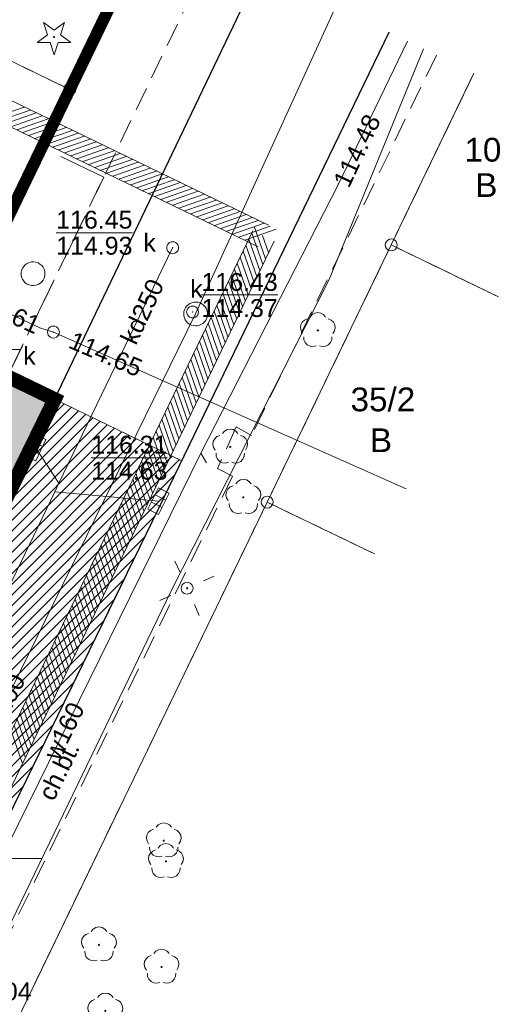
# Model space of a CAD drawing. Extents: x 6423319 to 6423678, y 5669680 to 5669855.
# Tile 27 of 29: x 6423402 to 6423422, y 5669744 to 5669785. Entities that reach past the tile are written whole.
import ezdxf
from ezdxf.enums import TextEntityAlignment as Align

# ---------------------------------------------------------------- set-up
doc = ezdxf.new("R2010")
doc.units = 0
doc.header["$PDSIZE"] = 0.75
for name, pattern in [('$0$OTWORY$0$HIDDEN', [0.375, 0.25, -0.125]), ('2 1', [3, 2, -1]), ('PRZER1-1', [2, 1, -1]), ('PRZER2-1', [3, 2, -1]), ('PRZER3-1', [4, 3, -1])]:
    doc.linetypes.add(name, pattern=pattern)
doc.layers.get('0').update_dxf_attribs({"linetype": 'CONTINUOUS', "lineweight": 13})
for name, color, linetype, lineweight, true_color in [('3 N1', 7, 'CONTINUOUS', 18, 0xe2e2e2), ('GESUZY', 7, 'PRZER1-1', 18, 0x008000), ('GESUZY_O', 7, 'PRZER1-1', 18, 0x008000), ('GSPRDI', 7, 'CONTINUOUS', 18, 0x008000), ('GSPRDL', 7, 'CONTINUOUS', 18, 0x008000), ('GULEPR', 1, 'CONTINUOUS', 18, 0xff0000), ('GULKPR', 7, 'CONTINUOUS', 18, 0x803300), ('GULKPR_O', 7, 'CONTINUOUS', 18, 0x803300), ('GULWPR', 5, 'CONTINUOUS', 18, 0x0000ff), ('GULWPR_O', 5, 'CONTINUOUS', 18, 0x0000ff), ('GUPKKS', 7, 'CONTINUOUS', 18, 0x803300)]:
    doc.layers.add(name, color=color, linetype=linetype, lineweight=lineweight, true_color=true_color)
for name, color, linetype, lineweight in [('3 UKŁAD 1 1', 151, 'CONTINUOUS', 9), ('_MPZP_linie rozgraniczające', 150, '$0$OTWORY$0$HIDDEN', 40), ('GEPPGD', 7, 'CONTINUOUS', 18), ('GESDZI_O', 7, 'CONTINUOUS', 18), ('GSLKOG', 7, 'CONTINUOUS', 35), ('GSLKRW', 7, 'CONTINUOUS', 25), ('GSSKOA', 7, 'PRZER3-1', 18), ('GSSKOD', 7, 'PRZER2-1', 18), ('GSSKOD_O', 7, 'PRZER2-1', 18), ('GSSZAD', 7, 'CONTINUOUS', 18), ('GUPELA', 7, 'CONTINUOUS', 18), ('GUPIKP', 7, 'CONTINUOUS', 18), ('GUPISN', 7, 'PRZER1-1', 18), ('GUPIWZ', 7, 'CONTINUOUS', 18), ('GUPIWZ_O', 7, 'CONTINUOUS', 18), ('GUPPRZ', 7, 'CONTINUOUS', 18), ('GUPPRZ_O', 7, 'CONTINUOUS', 18), ('GUSIKP', 7, 'CONTINUOUS', 18), ('mapa 1', 150, '$0$OTWORY$0$HIDDEN', 40), ('Z 2', 60, 'CONTINUOUS', 18), ('zakres', 6, 'CONTINUOUS', 50)]:
    doc.layers.add(name, color=color, linetype=linetype, lineweight=lineweight)
doc.layers.add('3 łąki', color=7, linetype='CONTINUOUS')
doc.layers.add('GESDZI', color=7, linetype='CONTINUOUS', lineweight=18, plot=False)
doc.styles.add('GEO-INFO', font='arial.ttf')

# ---------------------------------------------------------------- blocks, each defined once
blk = doc.blocks.new('OKRAG_PELNY')
at = {"color": 0}
blk.add_lwpolyline([(0, 0.5), (0.12941, 0.482963), (0.25, 0.433013), (0.353553, 0.353553), (0.433013, 0.25), (0.482963, 0.12941), (0.5, 0), (0.482963, -0.12941), (0.433013, -0.25), (0.353553, -0.353553), (0.25, -0.433013), (0.12941, -0.482963), (0, -0.5), (-0.12941, -0.482963), (-0.25, -0.433013), (-0.353553, -0.353553), (-0.433013, -0.25), (-0.482963, -0.12941), (-0.5, 0), (-0.482963, 0.12941), (-0.433013, 0.25), (-0.353553, 0.353553), (-0.25, 0.433013), (-0.12941, 0.482963)], close=True, dxfattribs=at)
blk = doc.blocks.new('EPPGS')
at = {"color": 0}
blk.add_lwpolyline([(0, 0.5), (0.154508, 0.475528), (0.293893, 0.404508), (0.404508, 0.293893), (0.475528, 0.154508), (0.5, 0), (0.475528, -0.154508), (0.404508, -0.293893), (0.293893, -0.404508), (0.154508, -0.475528), (0, -0.5), (-0.154508, -0.475528), (-0.293893, -0.404508), (-0.404508, -0.293893), (-0.475528, -0.154508), (-0.5, 0), (-0.475528, 0.154508), (-0.404508, 0.293893), (-0.293893, 0.404508), (-0.154508, 0.475528)], close=True, dxfattribs=at)
blk = doc.blocks.new('POINT')
at = {"color": 0}
blk.add_point((0, 0), dxfattribs=at)
blk = doc.blocks.new('SUUS05')
at = {"color": 0}
blk.add_lwpolyline([(0.5, -0.25), (-0.5, -0.25), (-0.5, 0.25), (0.5, 0.25)], close=True, dxfattribs=at)
for points in [[(-0.175, -0.25), (-0.175, 0.25)], [(0.175, -0.25), (0.175, 0.25)]]:
    blk.add_lwpolyline(points, dxfattribs=at)
blk = doc.blocks.new('SUEO')
blk.add_hatch(color=0).paths.add_polyline_path([(-0.002174, 0.089974), (0.023762, 0.086807), (0.042561, 0.0793), (0.060131, 0.066965), (0.076266, 0.047786), (0.086234, 0.025762), (0.089972, 0.002226), (0.088646, -0.015553), (0.081114, -0.038994), (0.066834, -0.060276), (0.049699, -0.075033), (0.027576, -0.085671), (0.004027, -0.08991), (-0.019639, -0.087831), (-0.040932, -0.080154), (-0.059082, -0.067892), (-0.073734, -0.051607), (-0.08374, -0.032979), (-0.089221, -0.011817), (-0.089063, 0.012951), (-0.082571, 0.035806), (-0.069528, 0.057148), (-0.048957, 0.075519), (-0.026898, 0.085887)])
at = {"color": 0}
for points in [[(-1.767767, 1.767767), (-1.06066, 1.06066)], [(1.767767, 1.767767), (1.06066, 1.06066)], [(-1.767767, -1.767767), (-1.06066, -1.06066)], [(1.767767, -1.767767), (1.06066, -1.06066)]]:
    blk.add_lwpolyline(points, dxfattribs=at)
blk = doc.blocks.new('KOLO')
blk.add_hatch(color=0).paths.add_polyline_path([(-0.5, 0), (-0.482963, -0.12941), (-0.433013, -0.25), (-0.353553, -0.353553), (-0.25, -0.433013), (-0.12941, -0.482963), (0, -0.5), (0.12941, -0.482963), (0.25, -0.433013), (0.353553, -0.353553), (0.433013, -0.25), (0.482963, -0.12941), (0.5, 0), (0.482963, 0.12941), (0.433013, 0.25), (0.353553, 0.353553), (0.25, 0.433013), (0.12941, 0.482963), (0, 0.5), (-0.12941, 0.482963), (-0.25, 0.433013), (-0.353553, 0.353553), (-0.433013, 0.25), (-0.482963, 0.12941)])
blk = doc.blocks.new('SPDLP')
blk.add_hatch(color=0).paths.add_polyline_path([(0, -0.09), (0.027812, -0.085595), (0.052901, -0.072812), (0.072812, -0.052901), (0.085595, -0.027812), (0.09, 0), (0.085595, 0.027812), (0.072812, 0.052901), (0.052901, 0.072812), (0.027812, 0.085595), (0, 0.09), (-0.027812, 0.085595), (-0.052901, 0.072812), (-0.072812, 0.052901), (-0.085595, 0.027812), (-0.09, 0), (-0.085595, -0.027812), (-0.072812, -0.052901), (-0.052901, -0.072812), (-0.027812, -0.085595)])
at = {"color": 0}
for points in [[(-1.271938, -0.268652), (-1.40916, -0.048001), (-1.462858, 0.20623), (-1.426585, 0.463525), (-1.304695, 0.693003), (-1.11182, 0.867117), (-0.871109, 0.964971)], [(-0.648554, 1.126667), (-0.481106, 1.325358), (-0.255912, 1.454989), (0, 1.5), (0.255912, 1.454989), (0.481106, 1.325358), (0.648554, 1.126667)], [(0.871109, 0.964971), (1.11182, 0.867117), (1.304695, 0.693003), (1.426585, 0.463525), (1.462858, 0.20623), (1.40916, -0.048001), (1.271938, -0.268652)], [(-0.137547, -1.292703), (-0.389802, -1.355024), (-0.648184, -1.327532), (-0.881678, -1.213525), (-1.062258, -1.026689), (-1.168249, -0.78945), (-1.186929, -0.530282)], [(1.186929, -0.530282), (1.168249, -0.78945), (1.062258, -1.026689), (0.881678, -1.213525), (0.648184, -1.327532), (0.389802, -1.355024), (0.137547, -1.292703)]]:
    blk.add_lwpolyline(points, dxfattribs=at)
blk = doc.blocks.new('SPDIP')
blk.add_hatch(color=0).paths.add_polyline_path([(0, -0.09), (0.027812, -0.085595), (0.052901, -0.072812), (0.072812, -0.052901), (0.085595, -0.027812), (0.09, 0), (0.085595, 0.027812), (0.072812, 0.052901), (0.052901, 0.072812), (0.027812, 0.085595), (0, 0.09), (-0.027812, 0.085595), (-0.052901, 0.072812), (-0.072812, 0.052901), (-0.085595, 0.027812), (-0.09, 0), (-0.085595, -0.027812), (-0.072812, -0.052901), (-0.052901, -0.072812), (-0.027812, -0.085595)])
at = {"color": 0}
blk.add_lwpolyline([(0.544942, 0.177062), (1.426676, -0.463555), (0.336792, -0.463555), (0, -1.500096), (-0.336792, -0.463555), (-1.426676, -0.463555), (-0.544942, 0.177062), (-0.881734, 1.213603), (0, 0.572986), (0.881734, 1.213603)], close=True, dxfattribs=at)
blk = doc.blocks.new('D_GSSZAD1')
at = {"color": 0}
blk.add_lwpolyline([(0.5, 0), (0.490964, 0.094626), (0.464184, 0.185831), (0.420627, 0.27032), (0.361867, 0.34504), (0.290028, 0.407288), (0.207708, 0.454816), (0.117879, 0.485906), (0.023791, 0.499434), (-0.071157, 0.494911), (-0.163534, 0.4725), (-0.25, 0.433013), (-0.32743, 0.377875), (-0.393027, 0.309079), (-0.444418, 0.229113), (-0.479746, 0.140866), (-0.497736, 0.047528), (-0.497736, -0.047528), (-0.479746, -0.140866), (-0.444418, -0.229113), (-0.393027, -0.309079), (-0.32743, -0.377875), (-0.25, -0.433013), (-0.163534, -0.4725), (-0.071157, -0.494911), (0.023791, -0.499434), (0.117879, -0.485906), (0.207708, -0.454816), (0.290028, -0.407288), (0.361867, -0.34504), (0.420627, -0.27032), (0.464184, -0.185831), (0.490964, -0.094626)], close=True, dxfattribs=at)
blk = doc.blocks.new('m1')
at = {"color": 7, "linetype": 'Continuous', "lineweight": 13, "flags": 128}
blk.add_lwpolyline([(47.5, 2.5), (52.5, 2.5)], dxfattribs=at)
at = {"layer": '_MPZP_linie rozgraniczające', "ltscale": 10, "const_width": 0.5}
blk.add_lwpolyline([(48.458, 24.025), (53.662, 34.819), (57.145, 42.032)], dxfattribs=at)
at = {"layer": 'GESDZI', "color": 7, "linetype": 'Continuous', "lineweight": 18}
for points in [[(39.138, 50.749), (35.656, 43.537), (53.662, 34.819)], [(57.145, 42.032), (53.662, 34.819), (48.451, 24.011), (15.687, -43.9), (5.264, -65.516), (4.825, -66.426)], [(53.662, 34.819), (57.145, 42.032)], [(61.953, 17.477), (67.164, 28.285), (70.641, 35.499)], [(70.641, 35.499), (67.164, 28.285), (71.674, 26.1)], [(67.164, 28.285), (61.953, 17.477), (66.464, 15.3)], [(71.674, 26.1), (67.164, 28.285)], [(66.464, 15.3), (61.953, 17.477), (23.417, -62.389)], [(23.417, -62.389), (61.953, 17.477)]]:
    blk.add_lwpolyline(points, dxfattribs=at)
blk.add_lwpolyline([(35.656, 43.537), (30.435, 32.729), (31.68, 32.13), (48.451, 24.011), (53.662, 34.819)], close=True, dxfattribs=at)
at = {"layer": 'GESUZY', "color": 96, "linetype": 'PRZER1-1', "lineweight": 18, "ltscale": 0.5, "true_color": 0x008000}
for points in [[(53.662, 34.819), (35.656, 43.537), (39.138, 50.749)], [(4.825, -66.426), (5.264, -65.516), (15.687, -43.9), (48.451, 24.011), (53.662, 34.819), (57.145, 42.032)], [(57.145, 42.032), (53.662, 34.819)], [(70.641, 35.499), (67.164, 28.285), (61.953, 17.477), (23.417, -62.389)], [(71.674, 26.1), (67.164, 28.285), (70.641, 35.499)], [(66.464, 15.3), (61.953, 17.477), (67.164, 28.285), (71.674, 26.1)], [(23.417, -62.389), (61.953, 17.477), (66.464, 15.3)]]:
    blk.add_lwpolyline(points, dxfattribs=at)
blk.add_lwpolyline([(48.451, 24.011), (31.68, 32.13), (30.435, 32.729), (35.656, 43.537), (53.662, 34.819)], close=True, dxfattribs=at)
at = {"layer": 'GSLKOG', "color": 7, "linetype": 'Continuous', "lineweight": 35}
blk.add_lwpolyline([(48.389, 23.842), (57.222, 41.995)], dxfattribs=at)
at = {"layer": 'GSLKRW', "color": 7, "linetype": 'Continuous', "lineweight": 25}
for points in [[(32.29, -20.82), (51.97, 19.61), (52.19, 20.06), (61.656, 39.848)], [(37.791, -23.035), (57.409, 17.222), (57.625, 17.68), (67.078, 37.224)]]:
    blk.add_lwpolyline(points, dxfattribs=at)
at = {"layer": 'GSSKOA', "color": 7, "linetype": 'PRZER3-1', "lineweight": 18, "ltscale": 0.5}
for points in [[(61.66, 39.847), (52.193, 20.055), (51.968, 19.608), (32.287, -20.818), (18.816, -48.128), (18.625, -48.557), (10.691, -64.962), (10.159, -65.975), (9.508, -67.314)], [(37.791, -23.035), (57.409, 17.222), (57.625, 17.68), (67.078, 37.224)]]:
    blk.add_lwpolyline(points, dxfattribs=at)
at = {"layer": 'GSSKOD', "color": 7, "linetype": 'PRZER2-1', "lineweight": 18, "ltscale": 0.5}
for points in [[(61.66, 39.847), (52.193, 20.055), (51.968, 19.608), (32.287, -20.818), (18.816, -48.128), (17.841, -47.706), (9.643, -49.978), (9.211, -50.952), (7.181, -50.058), (-3.747, -44.882), (-2.847, -42.971), (8.294, -48.241), (17.706, -45.625), (30.401, -19.645), (49.938, 20.443), (59.732, 40.78)], [(69.067, 36.261), (61.296, 20.276), (60.651, 20.633), (59.87, 18.893), (60.496, 18.565), (39.821, -23.829), (27.74, -48.676), (27.707, -48.598), (27.555, -48.206), (27.425, -47.806), (27.315, -47.401), (27.234, -47.009), (27.185, -46.612), (27.166, -46.212), (27.18, -45.812), (27.224, -45.415), (27.3, -45.022), (27.406, -44.636), (27.542, -44.26), (27.708, -43.895), (37.791, -23.035), (57.409, 17.222), (57.625, 17.68), (67.078, 37.224)]]:
    blk.add_lwpolyline(points, dxfattribs=at)
at = {"layer": 'GSSZAD', "color": 7, "linetype": 'PRZER2-1', "lineweight": 18}
blk.add_lwpolyline([(32.68, 30.77), (31.15, 30.38), (31.25, 29.5), (33.56, 28.36), (35.34, 24.97), (40.44, 23.5), (46.57, 21.03), (48.78, 20.54), (50.1, 21.5), (50.84, 22.32), (55.09, 31.13), (52.53, 32.36), (48.389, 23.842), (46.93, 24.06), (44.41, 25.18), (38.8, 27.57)], close=True, dxfattribs=at)
at = {"layer": 'GULEPR', "color": 1, "linetype": 'Continuous', "lineweight": 18, "true_color": 0xff0000}
blk.add_lwpolyline([(20.591, -63.389), (21.189, -61.898), (21.974, -61.528), (23.325, -58.934), (24.185, -57.284), (26.351, -52.67), (32.241, -40.3), (37.479, -28.922), (45.034, -13.721), (45.116, -13.582), (49.404, -4.633), (51.034, -0.523), (57.927, 13.746), (64.556, 26.827), (68.516, 36.528)], dxfattribs=at)
at = {"layer": 'GULKPR', "color": 36, "linetype": 'Continuous', "lineweight": 18, "true_color": 0x803300}
for points in [[(14.523, 42.576), (52.402, 24.797), (52.975, 24.622), (67.785, 18.039)], [(64.844, 38.305), (58.948, 25.384), (42.799, -7.524)], [(33.361, -22.971), (53.027, 17.915), (53.202, 18.273), (57.982, 28.166)], [(53.202, 18.273), (52.22, 19.765)], [(53.027, 17.915), (57.393, 17.512)]]:
    blk.add_lwpolyline(points, dxfattribs=at)
at = {"layer": 'GULWPR', "color": 5, "linetype": 'Continuous', "lineweight": 18, "true_color": 0x0000ff}
for points in [[(21.997, -57.147), (27.568, -45.524), (34.67, -30.538), (40.197, -19.194), (47.674, -3.812), (59.167, 19.531), (64.945, 30.843), (67.852, 36.849)], [(59.167, 19.531), (59.402, 19.128)]]:
    blk.add_lwpolyline(points, dxfattribs=at)
at = {"layer": 'GUPPRZ_O', "color": 36, "linetype": 'Continuous', "lineweight": 9, "true_color": 0x803300, "flags": 128}
for points in [[(53.09, 28.798), (56.293, 28.798)], [(59.193, 26.181), (62.397, 26.181)], [(48.38, 23.894), (51.583, 23.894)], [(54.563, 19.344), (57.766, 19.344)]]:
    blk.add_lwpolyline(points, dxfattribs=at)
at = {"layer": 'GUSIKP', "color": 36, "linetype": 'Continuous', "lineweight": 18, "true_color": 0x803300}
blk.add_lwpolyline([(58.948, 24.884, 0.566453), (59.389, 25.62, 1.76537)], format="xyb", close=True, dxfattribs=at)
at = {"layer": 'zakres', "color": 6, "linetype": 'Continuous', "lineweight": 0}
for p, q in [((62.015, 29.11), (27.323, 45.905)), ((61.579, 28.21), (26.888, 45.005)), ((50.425, 33.616), (51.747, 34.075)), ((50.677, 33.494), (51.999, 33.953)), ((50.929, 33.372), (52.251, 33.831)), ((51.181, 33.25), (52.503, 33.709)), ((51.433, 33.128), (52.755, 33.587)), ((51.685, 33.006), (53.007, 33.465)), ((51.937, 32.884), (53.259, 33.343)), ((52.189, 32.762), (53.511, 33.221)), ((52.441, 32.64), (53.764, 33.099)), ((52.693, 32.518), (54.016, 32.977)), ((52.945, 32.396), (54.268, 32.855)), ((53.197, 32.274), (54.52, 32.733)), ((53.449, 32.152), (54.772, 32.611)), ((53.701, 32.03), (55.024, 32.489)), ((53.953, 31.908), (55.276, 32.367)), ((54.205, 31.786), (55.528, 32.245)), ((54.457, 31.664), (55.78, 32.123)), ((54.709, 31.542), (56.032, 32.001)), ((54.961, 31.42), (56.284, 31.879)), ((55.213, 31.298), (56.536, 31.757)), ((55.465, 31.176), (56.788, 31.635)), ((55.717, 31.054), (57.04, 31.513)), ((55.969, 30.932), (57.292, 31.391)), ((56.221, 30.81), (57.544, 31.269)), ((56.473, 30.688), (57.796, 31.147)), ((56.725, 30.566), (58.048, 31.025)), ((56.977, 30.444), (58.3, 30.903)), ((57.23, 30.321), (58.552, 30.781)), ((57.482, 30.199), (58.804, 30.659)), ((57.734, 30.077), (59.056, 30.537)), ((57.986, 29.955), (59.308, 30.415)), ((58.238, 29.833), (59.56, 30.293)), ((58.49, 29.711), (59.812, 30.171)), ((58.742, 29.589), (60.064, 30.049)), ((58.994, 29.467), (60.316, 29.927)), ((59.246, 29.345), (60.568, 29.805)), ((59.498, 29.223), (60.82, 29.683)), ((59.75, 29.101), (61.072, 29.561)), ((60.002, 28.979), (61.324, 29.439)), ((60.254, 28.857), (61.576, 29.317)), ((60.506, 28.735), (61.828, 29.195)), ((60.758, 28.613), (62.08, 29.073)), ((61.887, 27.707), (61.425, 29.029)), ((22.455, -51.735), (61.347, 28.878)), ((61.01, 28.491), (62.332, 28.951)), ((61.765, 27.455), (61.304, 28.777)), ((62.009, 27.96), (61.757, 28.679)), ((23.355, -52.17), (62.247, 28.443)), ((61.522, 26.951), (61.06, 28.273)), ((61.644, 27.203), (61.182, 28.525)), ((61.279, 26.446), (60.817, 27.768)), ((61.4, 26.699), (60.939, 28.02)), ((61.157, 26.194), (60.695, 27.516)), ((60.914, 25.69), (60.452, 27.012)), ((61.035, 25.942), (60.574, 27.264)), ((60.67, 25.186), (60.209, 26.507)), ((60.792, 25.438), (60.33, 26.759)), ((60.549, 24.933), (60.087, 26.255)), ((60.305, 24.429), (59.844, 25.751)), ((60.427, 24.681), (59.965, 26.003)), ((60.062, 23.925), (59.6, 25.246)), ((60.184, 24.177), (59.722, 25.499)), ((59.94, 23.672), (59.479, 24.994)), ((59.697, 23.168), (59.235, 24.49)), ((59.819, 23.42), (59.357, 24.742)), ((59.575, 22.916), (59.114, 24.238)), ((59.332, 22.412), (58.87, 23.733)), ((59.454, 22.664), (58.992, 23.985)), ((59.089, 21.907), (58.627, 23.229)), ((59.21, 22.159), (58.749, 23.481)), ((58.967, 21.655), (58.505, 22.977)), ((58.724, 21.151), (58.262, 22.472)), ((58.845, 21.403), (58.384, 22.725)), ((58.48, 20.646), (58.019, 21.968)), ((58.602, 20.898), (58.14, 22.22)), ((58.359, 20.394), (57.897, 21.716)), ((58.115, 19.89), (57.654, 21.211)), ((58.237, 20.142), (57.775, 21.464)), ((57.872, 19.385), (57.41, 20.707)), ((57.994, 19.637), (57.532, 20.959)), ((57.75, 19.133), (57.289, 20.455)), ((57.507, 18.629), (57.045, 19.951)), ((57.629, 18.881), (57.167, 20.203)), ((57.385, 18.377), (56.924, 19.698)), ((57.142, 17.872), (56.68, 19.194)), ((57.264, 18.124), (56.802, 19.446)), ((56.899, 17.368), (56.437, 18.69)), ((57.02, 17.62), (56.559, 18.942)), ((56.777, 17.116), (56.315, 18.437)), ((56.534, 16.611), (56.072, 17.933)), ((56.655, 16.863), (56.194, 18.185)), ((56.29, 16.107), (55.829, 17.429)), ((56.412, 16.359), (55.95, 17.681)), ((56.169, 15.855), (55.707, 17.176)), ((55.925, 15.35), (55.464, 16.672)), ((56.047, 15.603), (55.585, 16.924)), ((55.682, 14.846), (55.22, 16.168)), ((55.804, 15.098), (55.342, 16.42)), ((55.56, 14.594), (55.099, 15.916)), ((55.317, 14.089), (54.855, 15.411)), ((55.439, 14.342), (54.977, 15.663)), ((55.074, 13.585), (54.612, 14.907)), ((55.195, 13.837), (54.734, 15.159)), ((54.952, 13.333), (54.49, 14.655)), ((54.708, 12.828), (54.247, 14.15)), ((54.83, 13.081), (54.369, 14.402)), ((54.587, 12.576), (54.125, 13.898)), ((54.343, 12.072), (53.882, 13.394)), ((54.465, 12.324), (54.004, 13.646)), ((54.1, 11.568), (53.639, 12.889)), ((54.222, 11.82), (53.76, 13.142)), ((53.978, 11.315), (53.517, 12.637)), ((53.735, 10.811), (53.274, 12.133)), ((53.857, 11.063), (53.395, 12.385)), ((53.492, 10.307), (53.03, 11.628)), ((53.613, 10.559), (53.152, 11.881)), ((53.37, 10.054), (52.909, 11.376)), ((53.127, 9.55), (52.665, 10.872)), ((53.248, 9.802), (52.787, 11.124)), ((52.883, 9.046), (52.422, 10.367)), ((53.005, 9.298), (52.544, 10.62)), ((52.762, 8.794), (52.3, 10.115)), ((52.518, 8.289), (52.057, 9.611)), ((52.64, 8.541), (52.179, 9.863)), ((52.275, 7.785), (51.814, 9.107)), ((52.397, 8.037), (51.935, 9.359)), ((52.153, 7.533), (51.692, 8.854)), ((51.91, 7.028), (51.449, 8.35)), ((52.032, 7.28), (51.57, 8.602)), ((51.788, 6.776), (51.327, 8.098)), ((51.667, 6.524), (51.205, 7.846))]:
    blk.add_line(p, q, dxfattribs=at)
at = {"layer": 'GEPPGD', "color": 7, "lineweight": 18, "xscale": 0.5, "yscale": 0.5}
for p in [(53.662, 34.819), (67.164, 28.285), (61.953, 17.477)]:
    blk.add_blockref('EPPGS', p, dxfattribs=at)
at = {"layer": 'GSLKOG', "color": 7, "lineweight": 35, "xscale": 0.35, "yscale": 0.35}
blk.add_blockref('KOLO', (54.122, 35.623), dxfattribs=at)
at = {"layer": 'GSPRDI', "color": 96, "lineweight": 18, "true_color": 0x008000, "xscale": 0.5, "yscale": 0.5}
blk.add_blockref('SPDIP', (52.999, 37.027), dxfattribs=at)
at = {"layer": 'GSPRDL', "color": 96, "lineweight": 18, "true_color": 0x008000, "xscale": 0.5, "yscale": 0.5}
for p in [(64.08, 24.692), (60.401, 19.796), (60.955, 17.679), (57.61, 3.248), (57.7, 2.377), (54.887, -1.129), (57.516, -2.061), (55.153, -3.903)]:
    blk.add_blockref('SPDLP', p, dxfattribs=at)
at = {"layer": 'GSSZAD', "color": 7, "linetype": 'Continuous', "lineweight": 18}
blk.add_blockref('D_GSSZAD1', (52.12, 27.075), dxfattribs=at)
at = {"layer": 'GUPELA', "color": 7, "lineweight": 18, "xscale": 0.5, "yscale": 0.5, "rotation": 339.1907905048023}
blk.add_blockref('SUEO', (58.589, 13.858), dxfattribs=at)
at = {"layer": 'GUPELA', "color": 7, "lineweight": 18, "xscale": 0.5, "yscale": 0.5}
blk.add_blockref('OKRAG_PELNY', (58.589, 13.858), dxfattribs=at)
at = {"layer": 'GUPIKP', "color": 36, "lineweight": 18, "true_color": 0x803300, "xscale": 0.4999999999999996, "yscale": 0.4999999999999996, "rotation": 359.9997925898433}
for p in [(57.982, 28.166), (52.975, 24.622)]:
    blk.add_blockref('OKRAG_PELNY', p, dxfattribs=at)
at = {"layer": 'GUPISN', "color": 7, "lineweight": 18, "xscale": 0.4999999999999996, "yscale": 0.4999999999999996, "rotation": 359.9997925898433}
blk.add_blockref('OKRAG_PELNY', (58.589, 13.858), dxfattribs=at)
at = {"layer": 'GUPIWZ', "color": 7, "lineweight": 18, "xscale": 0.4999999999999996, "yscale": 0.4999999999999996, "rotation": 359.9997925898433}
for p in [(57.982, 28.166), (58.819, 25.466), (52.975, 24.622)]:
    blk.add_blockref('OKRAG_PELNY', p, dxfattribs=at)
at = {"layer": 'GUPKKS', "color": 36, "lineweight": 18, "true_color": 0x803300}
for p, rotation in [((52.22, 19.765), 244.7501746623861), ((57.393, 17.512), 243.3693426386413)]:
    blk.add_blockref('SUUS05', p, dxfattribs=dict(at, rotation=rotation))
at = {"layer": 'GUPPRZ', "color": 7, "lineweight": 18}
blk.add_blockref('POINT', (64.945, 30.843), dxfattribs=at)
at = {"layer": 'GUPPRZ', "color": 36, "lineweight": 18, "true_color": 0x803300}
for p in [(57.982, 28.166), (58.819, 25.466), (52.736, 24.695), (52.975, 24.622), (53.203, 24.52), (52.22, 19.765), (57.393, 17.512)]:
    blk.add_blockref('POINT', p, dxfattribs=at)
at = {"layer": 'GESDZI_O', "color": 7, "linetype": 'Continuous', "lineweight": 0, "style": 'GEO-INFO'}
for s, p in [('10', (71.014, 32.285)), ('35/2', (66.814, 21.792))]:
    blk.add_text(s, height=1, dxfattribs=at).set_placement(p, align=Align.MIDDLE_CENTER)
at = {"layer": 'GESUZY_O', "color": 96, "linetype": 'Continuous', "lineweight": 0, "true_color": 0x008000, "style": 'GEO-INFO'}
for p in [(71.159, 30.799), (66.733, 20.078)]:
    blk.add_text('B', height=1, dxfattribs=at).set_placement(p, align=Align.MIDDLE_CENTER)
at = {"layer": 'GSSKOD_O', "color": 7, "linetype": 'Continuous', "lineweight": 0, "style": 'GEO-INFO'}
blk.add_text('ch.bt.', height=0.75, rotation=63.9992, dxfattribs=at).set_placement((53.193, 6.188), align=Align.MIDDLE)
at = {"layer": 'GULKPR_O', "color": 36, "linetype": 'Continuous', "lineweight": 0, "true_color": 0x803300, "style": 'GEO-INFO'}
blk.add_text('kd250', height=0.75, rotation=64.9044, dxfattribs=at).set_placement((56.689, 25.491), align=Align.MIDDLE)
blk.add_text('ks200', height=0.75, rotation=63.8613, dxfattribs=at).set_placement((50.874, 8.93), align=Align.MIDDLE_CENTER)
at = {"layer": 'GULWPR_O', "color": 5, "linetype": 'Continuous', "lineweight": 0, "true_color": 0x0000ff, "style": 'GEO-INFO'}
blk.add_text('w160', height=0.75, rotation=63.7865, dxfattribs=at).set_placement((53.421, 7.86), align=Align.MIDDLE_CENTER)
at = {"layer": 'GUPIWZ_O', "color": 7, "linetype": 'Continuous', "lineweight": 0, "style": 'GEO-INFO'}
for p in [(57.015, 28.401), (58.985, 26.461), (51.969, 23.642)]:
    blk.add_text('k', height=0.75, dxfattribs=at).set_placement(p, align=Align.MIDDLE)
at = {"layer": 'GUPPRZ_O', "color": 7, "linetype": 'Continuous', "lineweight": 0, "style": 'GEO-INFO'}
blk.add_text('114.48', height=0.75, rotation=64.8643, dxfattribs=at).set_placement((65.724, 32.246), align=Align.MIDDLE)
at = {"layer": 'GUPPRZ_O', "color": 36, "linetype": 'Continuous', "lineweight": 0, "true_color": 0x803300, "style": 'GEO-INFO'}
for s, p in [('116.45', (53.09, 28.97)), ('114.93', (53.09, 27.875)), ('116.43', (59.193, 26.353)), ('114.37', (59.193, 25.258)), ('116.31', (54.563, 19.516)), ('114.63', (54.563, 18.421))]:
    blk.add_text(s, height=0.75, dxfattribs=at).set_placement(p)
for s, rotation, p in [('114.61', 335.5468, (50.897, 25.526)), ('114.65', 336.7271, (55.172, 23.696))]:
    blk.add_text(s, height=0.75, rotation=rotation, dxfattribs=at).set_placement(p, align=Align.MIDDLE)
at = {"layer": 'GUPPRZ_O', "color": 5, "linetype": 'Continuous', "lineweight": 0, "true_color": 0x0000ff, "style": 'GEO-INFO'}
blk.add_text('116.04', height=0.75, dxfattribs=at).set_placement((50.454, -3.086), align=Align.MIDDLE)

msp = doc.modelspace()

# ---------------------------------------------------------------- hatches: boundary and pattern name
at = {"layer": '3 N1', "true_color": 0xc4c4c4}
h = msp.add_hatch(color=9, dxfattribs=at)
h.dxf.hatch_style = 1
h.paths.add_polyline_path([(6423341.726, 5669704.762), (6423346.858, 5669702.332), (6423356.637, 5669697.697), (6423359.211, 5669696.548), (6423359.211, 5669696.548), (6423359.643, 5669697.522), (6423367.841, 5669699.794), (6423368.816, 5669699.372), (6423378.068, 5669718.128), (6423403.026, 5669769.296), (6423401.05, 5669770.253, -0.005411), (6423401.007, 5669770.165), (6423400.84, 5669769.82), (6423398.175, 5669764.336), (6423396.426, 5669760.738), (6423396.336, 5669760.551), (6423380.76, 5669728.591), (6423375.735, 5669718.306), (6423370.583, 5669707.763, 0), (6423370.583, 5669707.763), (6423368.588, 5669703.68), (6423367.706, 5669701.875), (6423358.294, 5669699.259), (6423355.878, 5669700.402), (6423355.871, 5669700.388), (6423355.878, 5669700.402), (6423353.104, 5669701.714), (6423347.156, 5669704.535), (6423343.984, 5669706.029), (6423342.632, 5669706.669)])
at = {"layer": '3 łąki', "lineweight": 5, "true_color": 0xcfcfcf}
h = msp.add_hatch(dxfattribs=at)
h.set_pattern_fill('LINE', color=254, scale=0.1, angle=45, style=0)
h.set_pattern_definition([(45, (0, 0), (-0.224506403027, 0.224506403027), [])])
h.paths.add_polyline_path([(6423377.708, 5669703.605), (6423393.635, 5669736.457), (6423408.367, 5669766.713), (6423403.026, 5669769.296), (6423378.068, 5669718.128), (6423368.816, 5669699.372, -0.096945), (6423367.453, 5669697.293, -0.222269), (6423362.487, 5669695.428, -0.082556), (6423360.327, 5669696.087), (6423359.211, 5669696.548), (6423359.211, 5669696.548), (6423356.637, 5669697.697), (6423346.858, 5669702.332), (6423338.489, 5669706.295), (6423334.481, 5669708.193), (6423331.906, 5669702.741), (6423346.983, 5669695.619), (6423356.506, 5669691.068), (6423357.909, 5669690.263, -0.064285), (6423360.041, 5669688.293, -0.226037), (6423361.09, 5669684.22, 0.009214), (6423360.919, 5669683.247, -0.077743), (6423360.691, 5669682.538), (6423359.508, 5669680.186), (6423367.527, 5669683.025), (6423370.119, 5669688.229, -0.18344), (6423372.76, 5669690.573, -0.15656), (6423377.262, 5669690.525), (6423377.797, 5669690.323), (6423380.414, 5669695.861), (6423379.015, 5669696.758, -0.074479), (6423377.727, 5669698.849, -0.072854), (6423377.185, 5669700.888, -0.135741)])

# ---------------------------------------------------------------- linework, layer by layer
at = {"layer": '3 UKŁAD 1 1', "lineweight": 5}
for points in [[(6423403.026, 5669769.296), (6423381.68, 5669779.63), (6423376.27, 5669768.67), (6423371.18, 5669766.79), (6423342.632, 5669706.669)], [(6423403.026, 5669769.296), (6423408.367, 5669766.713)], [(6423408.367, 5669766.713), (6423393.635, 5669736.457), (6423377.708, 5669703.605)]]:
    msp.add_lwpolyline(points, dxfattribs=at)
msp.add_lwpolyline([(6423359.211, 5669696.548), (6423360.327, 5669696.087, 0.082556), (6423362.487, 5669695.428, 0.222269), (6423367.453, 5669697.293, 0.096945), (6423368.816, 5669699.372), (6423370.446, 5669702.676), (6423375.374, 5669712.667), (6423378.068, 5669718.128), (6423403.026, 5669769.296)], format="xyb", dxfattribs=at)
at = {"layer": 'Z 2', "color": 240, "linetype": '2 1', "true_color": 0xfc1b20}
msp.add_lwpolyline([(6423381.68, 5669779.63, 0.6, 0.6, 0), (6423403.027, 5669769.299, 0.6, 0.6, 0), (6423365.923, 5669693.35, 0.6, 0.6, 0), (6423341.726, 5669704.762, 0.6, 0.6, 0), (6423371.18, 5669766.79, 0.6, 0.6, 0), (6423376.27, 5669768.67, 0.6, 0.6, 0), (6423381.68, 5669779.63, 0, 0, 0)], format="xyseb", dxfattribs=at)

# ---------------------------------------------------------------- next in the draw order: block references
at = {"layer": 'mapa 1'}
msp.add_blockref('m1', (6423350, 5669747.5), dxfattribs=at)

doc.saveas('drawing.dxf')
